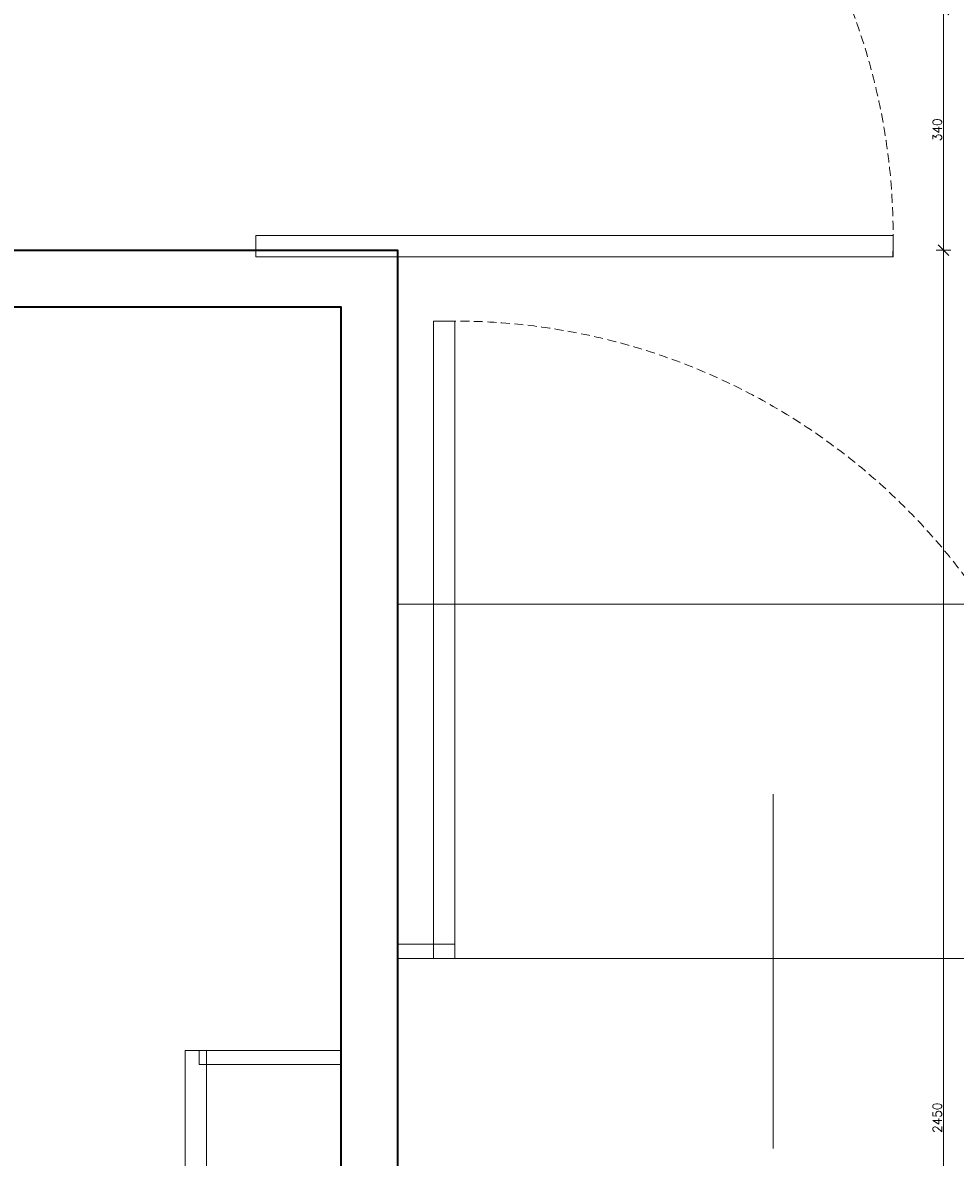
# Model space of a CAD drawing. Header units: millimetres. Extents: x -1893473 to 1546619, y -568027 to 942944.
# Tile 45 of 256: x 153477 to 154795, y -497725 to -496123. Entities that reach past the tile are written whole.
import ezdxf
from ezdxf.enums import TextEntityAlignment as Align

# ---------------------------------------------------------------- set-up
doc = ezdxf.new("R2010")
doc.units = ezdxf.units.MM
doc.header["$LTSCALE"] = 0.2
doc.linetypes.add('HIDDEN', pattern=[9.525, 6.35, -3.175])
doc.layers.get('0').update_dxf_attribs({"lineweight": 0})
for name, color, linetype, lineweight in [('!! 0_Opis_pom', 9, 'Continuous', 13), ('!! 1_OPIS POM NOWE', 140, 'Continuous', 5), ('!! 2  nowe sciany - remont', 2, 'Continuous', 35), ('!! 2 ZABUDOWA GK-MDF', 54, 'Continuous', 13), ('!! 2_Drzwi - nowe remont', 33, 'Continuous', 9), ('!! 2_LEGENDA', 253, 'Continuous', 13), ('!! wymiary osi', 250, 'Continuous', 9), ('P-Opis nadproża', 150, 'Continuous', 9)]:
    doc.layers.add(name, color=color, linetype=linetype, lineweight=lineweight)
doc.layers.add('Powierzchnia', color=140, linetype='Continuous', lineweight=5, plot=False)
doc.styles.add('ARIAL', font='tahoma.ttf')
doc.styles.add('TXT', font='simplex.shx')
doc.dimstyles.new('DIM50', dxfattribs={"dimscale": 5, "dimtxt": 2.5, "dimasz": 1.5, "dimexe": 0, "dimexo": 0, "dimgap": 0.5, "dimtad": 1, "dimdec": 4, "dimrnd": 0.5, "dimdsep": 46, "dimtxsty": 'TXT', "dimblk1": 'TICK1', "dimblk2": 'TICK1', "dimsah": 1, "dimcen": 0, "dimse1": 1, "dimse2": 1, "dimclrd": 1, "dimclre": 7, "dimclrt": 9, "dimadec": 0, "dimazin": 0, "dimtfac": 1, "dimtdec": 4, "dimtmove": 2, "dimatfit": 3, "dimldrblk": 'TICK1', "dimfxl": 1, "dimtolj": 1, "dimarcsym": 0})

# ---------------------------------------------------------------- blocks, each defined once
blk = doc.blocks.new('drzwi giszet')
blk.add_lwpolyline([(68617.39, -194499.27), (68617.39, -194409.27), (68620.39, -194409.27), (68620.39, -194499.27)], close=True)
blk.add_lwpolyline([(68572.43, -194476.09), (68572.43, -194526.09)])
at = {"linetype": 'HIDDEN'}
blk.add_arc((68617.39, -194499.27), 90, 88.0898, 180, dxfattribs=at)
blk = doc.blocks.new('TICK1')
at = {"color": 2}
blk.add_line((-1, -1), (1, 1), dxfattribs=at)
at = {"color": 0}
for p, q in [((0, 0), (-1, 0)), ((0, -1.4), (0, 1.4))]:
    blk.add_line(p, q, dxfattribs=at)
blk = doc.blocks.new('*D1426')
at = {"layer": '!! wymiary osi', "color": 1, "lineweight": -2, "transparency": 16777216}
blk.add_line((283010.7, -502011.2), (283010.7, -502336.2), dxfattribs=at)
at = {"layer": 'DEFPOINTS', "color": 0, "transparency": 16777216}
for p in [(280428.7, -502003.7), (281988.7, -502343.7), (283010.7, -502343.7)]:
    blk.add_point(p, dxfattribs=at)
at = {"layer": '!! wymiary osi', "color": 1, "lineweight": -2, "transparency": 16777216, "xscale": 7.5, "yscale": 7.5, "zscale": 7.5}
for p, rotation in [((283010.7, -502003.7), 90), ((283010.7, -502343.7), 270)]:
    blk.add_blockref('TICK1', p, dxfattribs=dict(at, rotation=rotation))
at = {"layer": '!! wymiary osi', "color": 9, "transparency": 16777216, "insert": (283001.9, -502173.7), "char_height": 12.5, "attachment_point": 5, "rotation": 90, "style": 'TXT'}
blk.add_mtext('\\A1;340', dxfattribs=at)
blk = doc.blocks.new('*D1427')
at = {"layer": '!! wymiary osi', "color": 1, "lineweight": -2, "transparency": 16777216}
blk.add_line((283010.7, -502351.2), (283010.7, -504786.2), dxfattribs=at)
at = {"layer": 'DEFPOINTS', "color": 0, "transparency": 16777216}
for p in [(281988.7, -502343.7), (281988.7, -504793.7), (283010.7, -504793.7)]:
    blk.add_point(p, dxfattribs=at)
at = {"layer": '!! wymiary osi', "color": 1, "lineweight": -2, "transparency": 16777216, "xscale": 7.5, "yscale": 7.5, "zscale": 7.5}
for p, rotation in [((283010.7, -502343.7), 90), ((283010.7, -504793.7), 270)]:
    blk.add_blockref('TICK1', p, dxfattribs=dict(at, rotation=rotation))
at = {"layer": '!! wymiary osi', "color": 9, "transparency": 16777216, "insert": (283001.9, -503568.7), "char_height": 12.5, "attachment_point": 5, "rotation": 90, "style": 'TXT'}
blk.add_mtext('\\A1;2450', dxfattribs=at)
blk = doc.blocks.new('A$C2EB40A8D')
at = {"layer": '!! 2  nowe sciany - remont'}
for points in [[(-11061.12989, -2042.48603), (-9661.12989, -2042.48603), (-9661.12989, -4492.48603)], [(-11061.12989, -2122.48603), (-9741.12989, -2122.48603), (-9741.12989, -4492.48603)]]:
    blk.add_lwpolyline(points, dxfattribs=at)
at = {"layer": '!! 2 ZABUDOWA GK-MDF'}
for points in [[(-9580.90763, -3022.48603), (-9661.12989, -3022.48603)], [(-9580.90763, -3042.48603), (-9661.12989, -3042.48603)], [(-9741.12989, -3172.48603), (-9941.12989, -3172.48603)], [(-9941.12989, -3192.48603), (-9941.12989, -3172.48603)], [(-9741.12989, -3192.48603), (-9741.12989, -3172.48603)], [(-9741.12989, -3192.48603), (-9941.12989, -3192.48603)]]:
    blk.add_lwpolyline(points, dxfattribs=at)
at = {"layer": '!! 2_LEGENDA'}
blk.add_lwpolyline([(-9741.12989, -4492.48603), (-9661.12989, -4492.48603), (-9661.12989, -2042.48603), (-11061.12989, -2042.48603), (-11061.12989, -2122.48603), (-9741.12989, -2122.48603)], close=True, dxfattribs=at)
at = {"layer": 'Powierzchnia'}
for points in [[(-11221.12989, 937.51397), (-7801.12989, 937.51397), (-7801.12989, -2542.48603), (-9661.12989, -2542.48603), (-9661.12989, -2042.48597), (-11061.12989, -2042.48603), (-11061.12989, -1702.48603), (-11221.12989, -1702.48603)], [(-11221.12989, -4492.48602), (-9741.12989, -4492.48602), (-9741.12989, -2122.48603), (-11061.12989, -2122.48603), (-11061.12989, -3162.48603), (-11221.12989, -3162.48603)], [(-7801.12989, -3042.48603), (-9661.12989, -3042.48603), (-9661.12989, -4492.48603), (-7801.12989, -4492.48603)]]:
    blk.add_lwpolyline(points, close=True, dxfattribs=at)
at = {"layer": '!! 2_Drzwi - nowe remont', "yscale": 10, "zscale": 10}
for p, xscale, rotation in [((1935131.52487, 684152.14903), 10, 270), ((-696135.02628, -1948165.14078), -10, 180)]:
    blk.add_blockref('drzwi giszet', p, dxfattribs=dict(at, xscale=xscale, rotation=rotation))
at = {"layer": '!! 2_Drzwi - nowe remont', "xscale": -10, "yscale": 10, "zscale": 10}
blk.add_blockref('drzwi giszet', (676593.50517, 1941950.16873), dxfattribs=at)
at = {"layer": '!! 0_Opis_pom', "ltscale": 0.7, "style": 'ARIAL'}
for tag, p in [('B1,21', (-891.77727, 31796.97458)), ('A1,16', (-13651.31084, 31587.95236)), ('B1,19', (-5798.61305, 31587.22944)), ('B1/17', (-9701.43347, 31565.05244)), ('1,23', (10805.41388, 31565.05244)), ('1,22', (4526.58954, 31507.65132)), ('A1,1', (-16866.13618, 31459.3792)), ('B1,18', (-7791.62894, 31330.08444)), ('B1,20', (-2961.4347, 31167.05787)), ('A1,6', (-19287.17717, 30923.71998)), ('B1,1', (14135.63445, 30913.92963)), ('B1,3', (17346.74696, 30023.81022)), ('B1,4', (29817.71501, 29157.67457)), ('A1,5', (-23454.5385, 28820.77901)), ('A1,2', (-17502.57721, 28602.57524)), ('B1,2D', (2616.16402, 28559.52261)), ('A1,15', (-13651.31084, 28261.46046)), ('B1,4', (29883.58177, 28158.35876)), ('B1,2B', (18801.54781, 27650.12382)), ('B1,2A', (13086.7373, 27376.04393)), ('A1,3', (-16846.27912, 25980.40356)), ('B1,8', (9089.53994, 25356.27639)), ('B1,6', (31915.87888, 23754.79829)), ('A1,4', (-24010.17576, 23559.17399)), ('B1,14', (-11621.32288, 23261.44183)), ('B1,13', (-3080.55208, 22924.09997)), ('B1,5', (29245.49088, 22896.69268)), ('B1,10', (3982.60923, 22874.21277)), ('B1,9', (5634.43488, 22623.92098)), ('B1,2C', (13327.26639, 22378.5328)), ('B1,7', (16398.41175, 22348.28836)), ('B1,11', (5553.20442, 20939.83877)), ('B1,12', (3693.27174, 20628.72148)), ('C1,3', (5969.08376, 16336.01084)), ('C1,2', (11955.93711, 11671.55655)), ('C1,1', (15659.17205, 11415.94196)), ('C1,4', (5140.00888, 9205.5831)), ('C1,5', (5680.4486, 6154.54995)), ('C1,10', (16327.05085, 6080.66085)), ('C1,9', (16526.57171, 3173.45283)), ('C1,6', (6367.37903, 2771.84181)), ('D0,18', (-1981.87701, -110.73158)), ('D0,7', (-13531.42299, -1159.67649)), ('C1,7', (7275.77161, -1303.00991)), ('D0,17', (2064.87671, -1345.69113)), ('D0,3', (-9324.21674, -1442.63631)), ('D0,6', (-17529.61851, -1957.37463)), ('D0,10', (-21369.4432, -2140.60378)), ('D,09', (-12990.08379, -2746.32902)), ('D0,2', (-5516.19514, -3101.87722)), ('D0,16', (2266.73061, -3284.15369)), ('D0,8', (-14357.79539, -3567.69719)), ('D0,5', (-10461.54478, -3629.26575)), ('D0,4', (-8396.53404, -4353.7937)), ('D0,15', (1974.41895, -5205.84774)), ('D0,1', (-5633.49598, -5662.48534)), ('D0,11', (-23334.09291, -6045.78706)), ('D0,12', (-22436.85763, -9302.9678)), ('D0,13', (-22436.85763, -11581.16526)), ('D0,14', (-13645.94445, -11884.57769))]:
    blk.add_attdef(tag, text='', height=119.68, dxfattribs=at).set_placement(p, align=Align.MIDDLE_CENTER)
at = {"layer": '!! 1_OPIS POM NOWE', "style": 'ARIAL'}
for tag, p in [('C1.7A', (7769.3756, 685.765)), ('C1.7C', (7655.80151, -2045.04756)), ('C1.8B', (10935.93068, -2107.41983)), ('C1.8A', (13897.39715, -2120.69016)), ('C1.7B', (8274.43201, -3270.18959)), ('E1.2', (16701.02923, -5331.07351)), ('E1.5E', (21974.23379, -5463.99012)), ('E1.5D', (24989.27391, -5785.36474)), ('E1.1', (8357.81567, -5851.01076)), ('E1.5C', (25222.53959, -6394.64172)), ('E1.5B', (27694.70831, -7009.86571)), ('E1.6', (5279.46063, -8141.28746)), ('E1.5A', (25547.9555, -8495.18994)), ('E1.5G', (23977.19473, -9792.46695)), ('E1.5F', (22414.7084, -9822.66389)), ('E1,4', (13935.69867, -10458.20073)), ('E1.5L', (28030.8296, -11267.7725)), ('E1.3', (5639.18862, -11994.01941)), ('E1.5H', (23988.49716, -12231.38049)), ('E1.5K', (27714.73934, -12977.98364)), ('E1.5I', (22290.68736, -13989.9049)), ('E1.5J', (27095.71534, -16088.17469))]:
    blk.add_attdef(tag, text='', height=119.68, dxfattribs=at).set_placement(p, align=Align.MIDDLE_CENTER)
at = {"layer": '!! wymiary osi'}
for base, p1, p2, picture, middle in [((-8890.1303, -2042.48603), (-11472.05947, -1702.48603), (-9912.05947, -2042.48603), '*D1426', (-8898.8803, -1872.48603)), ((-8890.1303, -4492.48603), (-9912.05947, -2042.48603), (-9912.05947, -4492.48603), '*D1427', (-8898.8803, -3267.48603))]:
    dim = blk.add_linear_dim(base=base, p1=p1, p2=p2, angle=90, dimstyle='DIM50', dxfattribs=at)
    dim.commit()
    dim.dimension.update_dxf_attribs({"geometry": picture, "text_midpoint": middle, "insert": (-291900.79406, 500301.26018)})

msp = doc.modelspace()

# ---------------------------------------------------------------- block references
at = {"layer": 'P-Opis nadproża', "color": 4}
msp.add_blockref('A$C2EB40A8D', (163667.94092, -494401.63474), dxfattribs=at)

doc.saveas('drawing.dxf')
